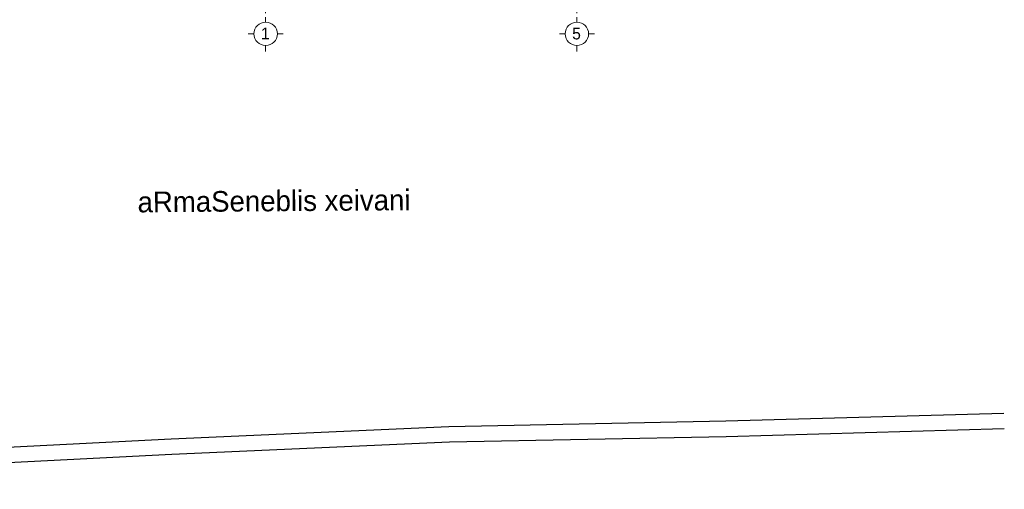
# Model space of a CAD drawing. Header units: feet. Extents: x 1702076 to 2088321, y 4853006 to 4922488.
# Tile 2 of 25: x 1722673 to 1760858, y 4858210 to 4876422. Entities that reach past the tile are written whole.
import ezdxf

# ---------------------------------------------------------------- set-up
doc = ezdxf.new("R2010")
doc.units = ezdxf.units.FT
doc.header["$MEASUREMENT"] = 0
for name, color, linetype in [('0001-KOOR', 7, 'Continuous'), ('001-KOOR', 7, 'Continuous'), ('002-ZB2', 7, 'GEO3'), ('CARCEREBI', 7, 'Continuous')]:
    doc.layers.add(name, color=color, linetype=linetype)
doc.styles.add('GR', font='txt', dxfattribs={"height": 0.0008})
doc.linetypes.add('GEO3', pattern='A,2.3,[130,kai-shp.shx,S=0.4,R=0,X=0,Y=0.4],0.4,[130,kai-shp.shx,S=0.4,R=0,X=0,Y=0.4],2.3,-1.5', length=6.5)

# ---------------------------------------------------------------- blocks, each defined once
blk = doc.blocks.new('GERZI')
at = {"layer": 'CARCEREBI', "color": 5, "lineweight": 5}
for points in [[(0, 5.8), (0, 3.55)], [(0, 2.85), (0, 2)], [(-2, 0), (-3, 0)], [(2, 0), (3, 0)], [(0, -2), (0, -3)]]:
    blk.add_lwpolyline(points, dxfattribs=at)
blk.add_circle((0, 0), 2, dxfattribs=at)

msp = doc.modelspace()

# ---------------------------------------------------------------- linework, layer by layer
at = {"layer": '0001-KOOR', "ltscale": 0.45}
for points in [[(1760836.8, 4861155.4), (1750058.1, 4860851), (1739321.3, 4860636.3), (1728548.1, 4860159.7), (1709245.3, 4859170.6), (1702075.9, 4858811.1)], [(1760858.5, 4860555.8), (1750072.6, 4860251.2), (1739340.5, 4860036.6), (1728576.7, 4859560.4), (1709275.6, 4858571.4), (1702075.9, 4858210.4)]]:
    msp.add_lwpolyline(points, dxfattribs=at)
at = {"layer": '002-ZB2', "ltscale": 0.75}
msp.add_lwpolyline([(1760836.8, 4861155.4), (1750058.1, 4860851), (1739321.3, 4860636.3), (1728548.1, 4860159.7), (1709245.3, 4859170.6), (1702075.9, 4858811.1)], dxfattribs=at)

# ---------------------------------------------------------------- block references
at = {"color": 3, "lineweight": 5, "xscale": -226.7481600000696, "yscale": 226.7481600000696, "zscale": 226.7481600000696}
for p in [(1732212.2, 4875873), (1744282.2, 4875873)]:
    msp.add_blockref('GERZI', p, dxfattribs=at)

# ---------------------------------------------------------------- texts
at = {"color": 5, "lineweight": 5, "char_height": 453.5, "width": 247.954, "attachment_point": 3}
for s, insert in [('\\pxqc;1', (1732321, 4876111.1)), ('\\pxqc;5', (1744391, 4876111.1))]:
    msp.add_mtext(s, dxfattribs=dict(at, insert=insert))
at = {"layer": '001-KOOR', "insert": (1727240.7, 4869750.3), "char_height": 800, "width": 31432.243, "attachment_point": 1, "rotation": 0.46139, "style": 'GR'}
msp.add_mtext('aRmaSeneblis xeivani', dxfattribs=at)

doc.saveas('drawing.dxf')
